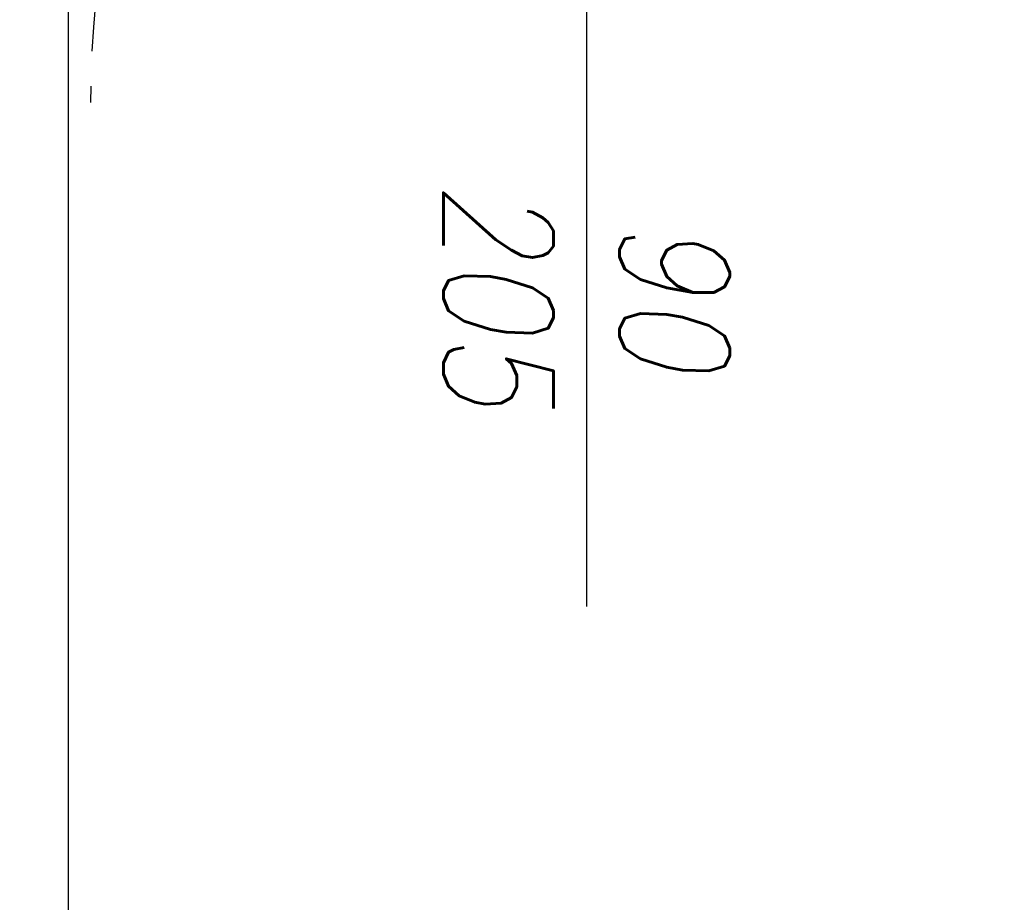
# Model space of a CAD drawing. Header units: millimetres. Extents: x 42924 to 92944, y -369470 to -179866.
# Tile 148 of 256: x 60266 to 60356, y -180864 to -180784. Entities that reach past the tile are written whole.
import ezdxf
from ezdxf.enums import TextEntityAlignment as Align

# ---------------------------------------------------------------- set-up
doc = ezdxf.new("R2010")
doc.units = ezdxf.units.MM
doc.linetypes.add('HIDDEN', pattern=[9.525, 6.35, -3.175])
doc.layers.get('0').update_dxf_attribs({"color": 8})
for name, color, linetype in [('!! 2_Drzwi - nowe remont', 8, 'Continuous'), ('!! 2_drzwi opis', 8, 'Continuous'), ('!! 2_proj ściany remont', 8, 'Continuous')]:
    doc.layers.add(name, color=color, linetype=linetype)
doc.layers.add('E_SAP_ZASIĘG', color=150, linetype='Continuous', plot=False)
doc.styles.add('50', font='ROMANS.shx', dxfattribs={"width": 0.8, "height": 10})
doc.styles.add('ARCHETYP', font='romans.shx', dxfattribs={"height": 15})

# ---------------------------------------------------------------- blocks, each defined once
blk = doc.blocks.new('drzwi giszet')
blk.add_lwpolyline([(68572.427, -194476.088), (68572.427, -194526.088)])
at = {"linetype": 'HIDDEN'}
blk.add_arc((68617.39, -194499.265), 90, 88.08979, 179.99999, dxfattribs=at)
blk = doc.blocks.new('1_ok-opis')
blk.add_line((0, 111.611), (0, 50))
for points in [[(-17, 128.611), (-17, 143.611)], [(17, 128.611), (17, 143.611)]]:
    blk.add_lwpolyline(points)
for centre, start, end in [((0, 143.611), 0, 180), ((0, 128.611), 180, 0)]:
    blk.add_arc(centre, 17, start, end)
at = {"style": 'ARCHETYP'}
for tag, height, rotation, p in [('NR', 12, 90, (0, 136.901)), ('NR', 12, 270, (0, 136.901)), ('SZEROKOŚĆ', 10, 90, (-8, 78.291)), ('SZEROKOŚĆ', 10, 270, (8, 78.291)), ('WYSOKOŚĆ', 10, 270, (-8, 78.291)), ('WYSOKOŚĆ', 10, 90, (8, 78.291))]:
    blk.add_attdef(tag, text='', height=height, rotation=rotation, dxfattribs=at).set_placement(p, align=Align.MIDDLE)

msp = doc.modelspace()

# ---------------------------------------------------------------- linework, layer by layer
at = {"layer": '!! 2_proj ściany remont'}
msp.add_lwpolyline([(60270.56735, -180941.3878), (60270.56735, -180770.3878)], dxfattribs=at)
at = {"layer": 'E_SAP_ZASIĘG'}
for centre in [(60076.8218, -181088.08994), (60928.90732, -181088.08994)]:
    msp.add_circle(centre, 600, dxfattribs=at)

# ---------------------------------------------------------------- block references
at = {"layer": '!! 2_Drzwi - nowe remont'}
msp.add_blockref('drzwi giszet', (-8254.82229, 13707.87768), dxfattribs=at)
at = {"layer": '!! 2_drzwi opis'}
ref = msp.add_blockref('1_ok-opis', (60317.60429, -180887.12053), dxfattribs=dict(at, rotation=3.617421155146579e-06))
ref.add_attrib('WYSOKOŚĆ', '90', dxfattribs={"layer": '0', "height": 10, "rotation": 270.0000036, "style": '50', "oblique": 10, "width": 0.8}).set_placement((60325.60428, -180808.82968), align=Align.MIDDLE)
ref.add_attrib('SZEROKOŚĆ', '205', dxfattribs={"layer": '0', "height": 10, "rotation": 270.0000036, "style": '50', "oblique": 10, "width": 0.8}).set_placement((60309.60428, -180808.82968), align=Align.MIDDLE)
ref.add_attrib('NR', 'Dw', dxfattribs={"layer": '0', "height": 10, "rotation": 270.0000036, "style": '50', "oblique": 10, "width": 0.8}).set_placement((60317.60428, -180758.50928), align=Align.MIDDLE)

doc.saveas('drawing.dxf')
